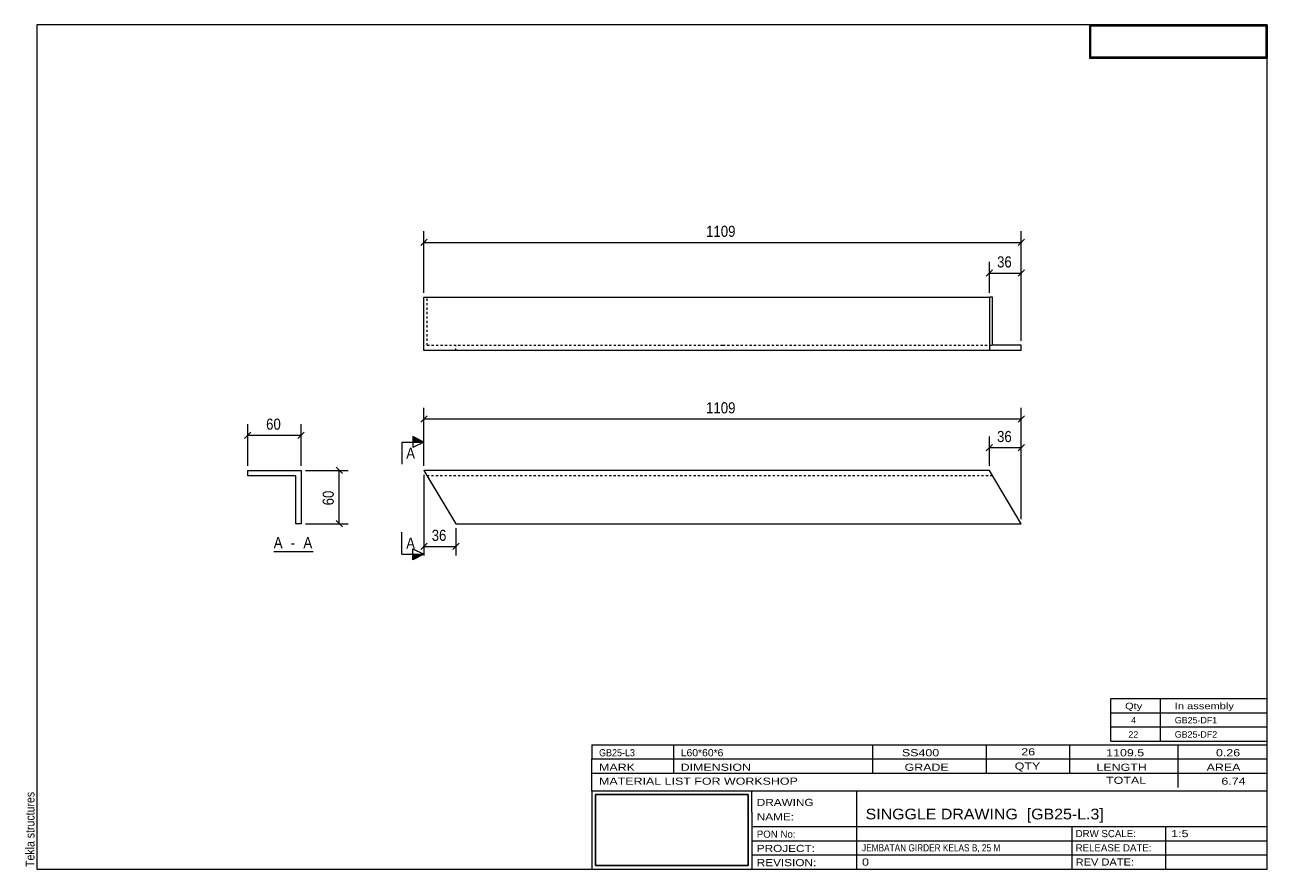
# Model space of a CAD drawing. Header units: millimetres. Extents: x 2 to 282, y 5 to 195.
import ezdxf

# ---------------------------------------------------------------- set-up
doc = ezdxf.new("R2010")
doc.units = ezdxf.units.MM
doc.linetypes.add('XKITLINE00', pattern=[0])
doc.linetypes.add('XKITLINE04', pattern=[3, 0.5, -0.5, 0.5, -0.5, 0.5, -0.5])
for name, color, linetype, lineweight in [('DrawingSheet', 5, 'Continuous', 0), ('OtherObjectType', 1, 'Continuous', 0), ('Part', 2, 'Continuous', 0), ('Section', 6, 'Continuous', 0), ('Z-DIMENSIONS', 1, 'Continuous', 0)]:
    doc.layers.add(name, color=color, linetype=linetype, lineweight=lineweight)
doc.styles.add('ARIAL', font='ARIAL.TTF')
doc.styles.add('ARIAL_NARROW', font='ARIALN.TTF')
picture_1 = doc.add_image_def('image1.jpg', size_in_pixel=(1304, 175))
picture_2 = doc.add_image_def('image2.jpg', size_in_pixel=(188, 71))

# ---------------------------------------------------------------- blocks, each defined once
blk = doc.blocks.new('*A1')
at = {"layer": 'Part', "linetype": 'XKITLINE00', "lineweight": 0}
for p, q in [((92.18, 121.69), (92.18, 133.69)), ((92.18, 133.69), (159.36, 133.69)), ((159.46, 133.69), (219.46, 133.69)), ((220.18, 133.69), (219.46, 133.69)), ((219.46, 133.69), (219.46, 121.69)), ((220.18, 122.89), (220.18, 133.69)), ((159.36, 121.69), (92.18, 121.69)), ((219.46, 121.69), (159.46, 121.69)), ((226.65, 121.69), (219.46, 121.69)), ((226.65, 122.89), (220.18, 122.89)), ((226.65, 121.69), (226.65, 122.89))]:
    blk.add_line(p, q, dxfattribs=at)
at = {"layer": 'Part', "linetype": 'XKITLINE04', "lineweight": 0}
for p, q in [((92.9, 122.89), (92.9, 133.69)), ((92.9, 122.89), (159.36, 122.89)), ((99.36, 121.69), (99.36, 122.89)), ((159.46, 122.89), (220.18, 122.89))]:
    blk.add_line(p, q, dxfattribs=at)
blk = doc.blocks.new('*A2')
at = {"layer": 'Part', "linetype": 'XKITLINE00', "lineweight": 0}
for p, q in [((52.5, 93.53), (52.5, 94.73)), ((52.5, 94.73), (64.5, 94.73)), ((63.3, 93.53), (52.5, 93.53)), ((63.3, 82.73), (63.3, 93.53)), ((64.5, 94.73), (64.5, 82.73)), ((64.5, 82.73), (63.3, 82.73))]:
    blk.add_line(p, q, dxfattribs=at)
blk = doc.blocks.new('*A3')
at = {"layer": 'Part', "linetype": 'XKITLINE00', "lineweight": 0}
for p, q in [((159.36, 94.73), (92.18, 94.73)), ((92.18, 94.73), (99.36, 82.73)), ((219.46, 94.73), (159.46, 94.73)), ((226.65, 82.73), (219.46, 94.73)), ((99.36, 82.73), (159.36, 82.73)), ((159.46, 82.73), (226.65, 82.73))]:
    blk.add_line(p, q, dxfattribs=at)
at = {"layer": 'Part', "linetype": 'XKITLINE04', "lineweight": 0}
for p, q in [((159.36, 93.53), (92.9, 93.53)), ((220.18, 93.53), (159.46, 93.53))]:
    blk.add_line(p, q, dxfattribs=at)
blk = doc.blocks.new('*A4')
at = {"layer": 'DrawingSheet', "linetype": 'XKITLINE00', "lineweight": 0}
for p, q in [((282, 195), (5, 195)), ((5, 195), (5, 5)), ((282, 5), (282, 195)), ((5, 5), (282, 5))]:
    blk.add_line(p, q, dxfattribs=at)
at = {"layer": 'DrawingSheet', "style": 'ARIAL', "width": 0.85}
blk.add_text('Tekla structures', height=2, rotation=90, dxfattribs=at).set_placement((4.5, 5.5))
blk = doc.blocks.new('*A5')
at = {"layer": 'OtherObjectType', "linetype": 'XKITLINE00', "lineweight": 0}
for p, q in [((242, 195), (282, 195)), ((242, 195), (242, 187.5)), ((282, 195), (282, 187.5)), ((242, 187.5), (282, 187.5))]:
    blk.add_line(p, q, dxfattribs=at)
image = blk.add_image(picture_1, insert=(242.25, 187.75), size_in_units=(39.5, 7))
blk = doc.blocks.new('*A6')
at = {"layer": 'OtherObjectType', "linetype": 'XKITLINE00', "lineweight": 0}
for p, q in [((246.8, 40.2), (246.8, 43.4)), ((246.8, 43.4), (282, 43.4)), ((258, 40.2), (258, 43.4)), ((282, 40.2), (282, 43.4)), ((246.8, 40.2), (282, 40.2)), ((246.8, 37), (246.8, 40.2)), ((258, 37), (258, 40.2)), ((282, 37), (282, 40.2)), ((246.8, 37), (282, 37)), ((246.8, 33.8), (246.8, 37)), ((258, 33.8), (258, 37)), ((282, 33.8), (282, 37)), ((246.8, 33.8), (282, 33.8))]:
    blk.add_line(p, q, dxfattribs=at)
at = {"layer": 'OtherObjectType', "style": 'ARIAL_NARROW'}
for s, width, p in [('Qty', 1.513248, (250, 41)), ('In assembly', 1.513248, (261.2, 41)), ('4', 1.211571, (251.38, 37.8)), ('GB25-DF1', 1.211571, (261.2, 37.8)), ('22', 1.211571, (250.76, 34.6)), ('GB25-DF2', 1.211571, (261.2, 34.6))]:
    blk.add_text(s, height=1.44, dxfattribs=dict(at, width=width)).set_placement(p)
blk = doc.blocks.new('*A7')
at = {"layer": 'OtherObjectType', "linetype": 'XKITLINE00', "lineweight": 0}
for p, q in [((130, 33), (282, 33)), ((130, 33), (130, 29.8)), ((130, 33), (282, 33)), ((148.4, 29.8), (148.4, 33)), ((193.2, 29.8), (193.2, 33)), ((218.8, 29.8), (218.8, 33)), ((237.6, 29.8), (237.6, 33)), ((262, 29.8), (262, 33)), ((282, 29.8), (282, 33)), ((130, 29.8), (282, 29.8)), ((130, 29.8), (282, 29.8)), ((130, 26.6), (130, 29.8)), ((148.4, 26.6), (148.4, 29.8)), ((193.2, 26.6), (193.2, 29.8)), ((218.8, 26.6), (218.8, 29.8)), ((237.6, 26.6), (237.6, 29.8)), ((262, 26.6), (262, 29.8)), ((282, 26.6), (282, 29.8)), ((130, 26.6), (282, 26.6)), ((130, 22.6), (130, 26.6)), ((262, 23.4), (262, 26.6)), ((282, 22.6), (282, 26.6)), ((130, 22.6), (130, 5)), ((130, 22.6), (282, 22.6)), ((166, 17.8), (166, 22.6)), ((189.6, 14.6), (189.6, 22.6)), ((282, 17.8), (282, 22.6)), ((166, 17.8), (166, 5)), ((282, 14.6), (282, 17.8)), ((166, 14.6), (282, 14.6)), ((189.6, 5), (189.6, 14.6)), ((238.13, 11.4), (238.13, 14.6)), ((259.2, 5), (259.2, 14.6)), ((282, 11.4), (282, 14.6)), ((166, 11.4), (282, 11.4)), ((238.13, 5), (238.13, 11.4)), ((282, 8.2), (282, 11.4)), ((166, 8.2), (282, 8.2)), ((282, 5), (282, 8.2)), ((130, 5), (282, 5)), ((160, 5), (282, 5))]:
    blk.add_line(p, q, dxfattribs=at)
at = {"layer": 'OtherObjectType', "style": 'ARIAL_NARROW'}
for s, height, width, p in [('GB25-L3', 1.6, 1.100501, (131.6, 30.4)), ('L60*60*6', 1.6, 1.270501, (150, 30.4)), ('SS400', 1.6, 1.525501, (199.78, 30.4)), ('26', 1.6, 1.525501, (226.65, 30.6)), ('1109.5', 1.6, 1.525501, (245.76, 30.4)), ('0.26', 1.6, 1.525501, (270.48, 30.4)), ('MARK', 1.6, 1.525501, (131.6, 27.13)), ('DIMENSION', 1.6, 1.525501, (149.97, 27.13)), ('GRADE', 1.6, 1.525501, (200.37, 27.13)), ('QTY', 1.6, 1.525501, (225.17, 27.4)), ('LENGTH', 1.6, 1.525501, (243.57, 27.13)), ('AREA', 1.6, 1.525501, (268.37, 27.13)), ('MATERIAL LIST FOR WORKSHOP', 1.6, 1.525501, (131.6, 24)), ('TOTAL', 1.6, 1.525501, (245.74, 24.2)), ('6.74', 1.6, 1.525501, (271.7, 24)), ('DRAWING', 1.6, 1.445, (167.1, 19.22)), ('NAME:', 1.6, 1.445, (167.1, 15.98)), ('SINGGLE DRAWING  [GB25-L.3]', 2.4, 1.304651, (191.6, 16.2)), ('PON No:', 1.6, 1.19, (167.1, 12.07)), ('DRW SCALE:', 1.6, 1.19, (238.88, 12.2)), ('1:5', 1.6, 1.525501, (260.4, 12.2)), ('PROJECT:', 1.6, 1.445, (167.1, 8.87)), ('JEMBATAN GIRDER KELAS B, 25 M', 1.6, 1.015501, (190.8, 9)), ('RELEASE DATE:', 1.6, 1.19, (238.88, 9)), ('REVISION:', 1.6, 1.445, (167.1, 5.67)), ('0', 1.6, 1.525501, (190.8, 5.8)), ('REV DATE:', 1.6, 1.36, (238.88, 5.8))]:
    blk.add_text(s, height=height, dxfattribs=dict(at, width=width)).set_placement(p)
image = blk.add_image(picture_2, insert=(130.8, 5.8), size_in_units=(34.4, 16))
blk = doc.blocks.new('*A8')
at = {"layer": 'Z-DIMENSIONS', "linetype": 'XKITLINE00', "lineweight": 0}
for p, q in [((220.17, 139.86), (218.76, 138.44)), ((219.46, 134.69), (219.46, 141.65)), ((227.36, 139.86), (225.94, 138.44)), ((226.65, 123.89), (226.65, 141.65)), ((219.46, 139.15), (226.65, 139.15))]:
    blk.add_line(p, q, dxfattribs=at)
at = {"layer": 'Z-DIMENSIONS'}
for p in [(219.46, 139.15), (226.65, 139.15)]:
    blk.add_point(p, dxfattribs=at)
at = {"layer": 'Z-DIMENSIONS', "style": 'ARIAL', "width": 0.85}
blk.add_text('36', height=2.5, dxfattribs=at).set_placement((221.2, 140.4))
blk = doc.blocks.new('*A9')
at = {"layer": 'Z-DIMENSIONS', "linetype": 'XKITLINE00', "lineweight": 0}
for p, q in [((92.18, 134.69), (92.18, 148.54)), ((226.65, 123.89), (226.65, 148.54)), ((92.88, 146.75), (91.47, 145.33)), ((92.18, 146.04), (226.65, 146.04)), ((227.36, 146.75), (225.94, 145.33))]:
    blk.add_line(p, q, dxfattribs=at)
at = {"layer": 'Z-DIMENSIONS'}
for p in [(92.18, 146.04), (226.65, 146.04)]:
    blk.add_point(p, dxfattribs=at)
at = {"layer": 'Z-DIMENSIONS', "style": 'ARIAL', "width": 0.85}
blk.add_text('1109', height=2.5, dxfattribs=at).set_placement((155.7, 147.29))
blk = doc.blocks.new('*A10')
at = {"layer": 'Z-DIMENSIONS', "linetype": 'XKITLINE00', "lineweight": 0}
for p, q in [((72.41, 95.44), (73.83, 94.02)), ((65.5, 94.73), (75.12, 94.73)), ((73.12, 82.73), (73.12, 94.73)), ((65.5, 82.73), (75.12, 82.73)), ((72.41, 83.44), (73.83, 82.02))]:
    blk.add_line(p, q, dxfattribs=at)
at = {"layer": 'Z-DIMENSIONS'}
for p in [(73.12, 94.73), (73.12, 82.73)]:
    blk.add_point(p, dxfattribs=at)
at = {"layer": 'Z-DIMENSIONS', "style": 'ARIAL', "width": 0.85}
blk.add_text('60', height=2.5, rotation=90.0002, dxfattribs=at).set_placement((71.87, 86.87))
blk = doc.blocks.new('*A11')
at = {"layer": 'Z-DIMENSIONS', "linetype": 'XKITLINE00', "lineweight": 0}
for p, q in [((52.5, 95.73), (52.5, 105.14)), ((64.5, 95.73), (64.5, 105.14)), ((53.21, 103.34), (51.8, 101.93)), ((52.5, 102.64), (64.5, 102.64)), ((65.21, 103.34), (63.8, 101.93))]:
    blk.add_line(p, q, dxfattribs=at)
at = {"layer": 'Z-DIMENSIONS'}
for p in [(52.5, 102.64), (64.5, 102.64)]:
    blk.add_point(p, dxfattribs=at)
at = {"layer": 'Z-DIMENSIONS', "style": 'ARIAL', "width": 0.85}
blk.add_text('60', height=2.5, dxfattribs=at).set_placement((56.65, 103.89))
blk = doc.blocks.new('*A12')
at = {"layer": 'OtherObjectType', "linetype": 'XKITLINE00', "lineweight": 0}
blk.add_line((58.36, 76.48), (67.27, 76.48), dxfattribs=at)
at = {"layer": 'OtherObjectType', "style": 'ARIAL', "width": 0.85}
for s, p in [('A', (58.36, 77.23)), ('A', (65.04, 77.23)), (' - ', (61.33, 77.23))]:
    blk.add_text(s, height=2.5, dxfattribs=at).set_placement(p)
blk = doc.blocks.new('*A13')
at = {"layer": 'Z-DIMENSIONS', "linetype": 'XKITLINE00', "lineweight": 0}
for p, q in [((92.18, 93.73), (92.18, 75.62)), ((99.36, 81.73), (99.36, 75.62)), ((92.88, 78.33), (91.47, 76.91)), ((100.07, 78.33), (98.66, 76.91)), ((92.18, 77.62), (99.36, 77.62))]:
    blk.add_line(p, q, dxfattribs=at)
at = {"layer": 'Z-DIMENSIONS'}
for p in [(92.18, 77.62), (99.36, 77.62)]:
    blk.add_point(p, dxfattribs=at)
at = {"layer": 'Z-DIMENSIONS', "style": 'ARIAL', "width": 0.85}
blk.add_text('36', height=2.5, dxfattribs=at).set_placement((93.92, 78.87))
blk = doc.blocks.new('*A14')
at = {"layer": 'Z-DIMENSIONS', "linetype": 'XKITLINE00', "lineweight": 0}
for p, q in [((92.88, 107.03), (91.47, 105.61)), ((92.18, 95.73), (92.18, 108.82)), ((92.18, 106.32), (226.65, 106.32)), ((227.36, 107.03), (225.94, 105.61)), ((226.65, 83.73), (226.65, 108.82))]:
    blk.add_line(p, q, dxfattribs=at)
at = {"layer": 'Z-DIMENSIONS'}
for p in [(92.18, 106.32), (226.65, 106.32)]:
    blk.add_point(p, dxfattribs=at)
at = {"layer": 'Z-DIMENSIONS', "style": 'ARIAL', "width": 0.85}
blk.add_text('1109', height=2.5, dxfattribs=at).set_placement((155.7, 107.57))
blk = doc.blocks.new('*A15')
at = {"layer": 'Z-DIMENSIONS', "linetype": 'XKITLINE00', "lineweight": 0}
for p, q in [((219.46, 95.73), (219.46, 102.36)), ((226.65, 83.73), (226.65, 102.36)), ((220.17, 100.57), (218.76, 99.15)), ((219.46, 99.86), (226.65, 99.86)), ((227.36, 100.57), (225.94, 99.15))]:
    blk.add_line(p, q, dxfattribs=at)
at = {"layer": 'Z-DIMENSIONS'}
for p in [(219.46, 99.86), (226.65, 99.86)]:
    blk.add_point(p, dxfattribs=at)
at = {"layer": 'Z-DIMENSIONS', "style": 'ARIAL', "width": 0.85}
blk.add_text('36', height=2.5, dxfattribs=at).set_placement((221.2, 101.11))
blk = doc.blocks.new('*A16')
at = {"layer": 'Section'}
for points in [[(89.68, 102.37), (92.18, 101.12), (89.68, 101.12)], [(89.68, 75.87), (92.18, 75.87), (89.68, 74.62)]]:
    blk.add_hatch(color=256, dxfattribs=at).paths.add_polyline_path(points, flags=17)
at = {"layer": 'Section', "linetype": 'XKITLINE00', "lineweight": 0}
for p, q in [((87.18, 101.12), (87.18, 96.12)), ((87.18, 101.12), (92.18, 101.12)), ((92.18, 101.12), (89.68, 102.37)), ((89.68, 102.37), (89.68, 99.87)), ((92.18, 101.12), (89.68, 99.87)), ((87.18, 75.87), (87.18, 80.87)), ((87.18, 75.87), (92.18, 75.87)), ((89.68, 74.62), (89.68, 77.12)), ((89.68, 77.12), (92.18, 75.87)), ((92.18, 75.87), (89.68, 74.62))]:
    blk.add_line(p, q, dxfattribs=at)
at = {"layer": 'Section', "style": 'ARIAL', "width": 0.85}
for p in [(88.18, 97.37), (88.18, 77.12)]:
    blk.add_text('A', height=2.5, dxfattribs=at).set_placement(p)

msp = doc.modelspace()

# ---------------------------------------------------------------- block references
at = {"lineweight": 0}
for name in ['*A4', '*A5', '*A9', '*A8', '*A1', '*A14', '*A11', '*A15', '*A16', '*A10', '*A2', '*A13', '*A3', '*A12', '*A6', '*A7']:
    msp.add_blockref(name, (0, 0), dxfattribs=at)

doc.saveas('drawing.dxf')
